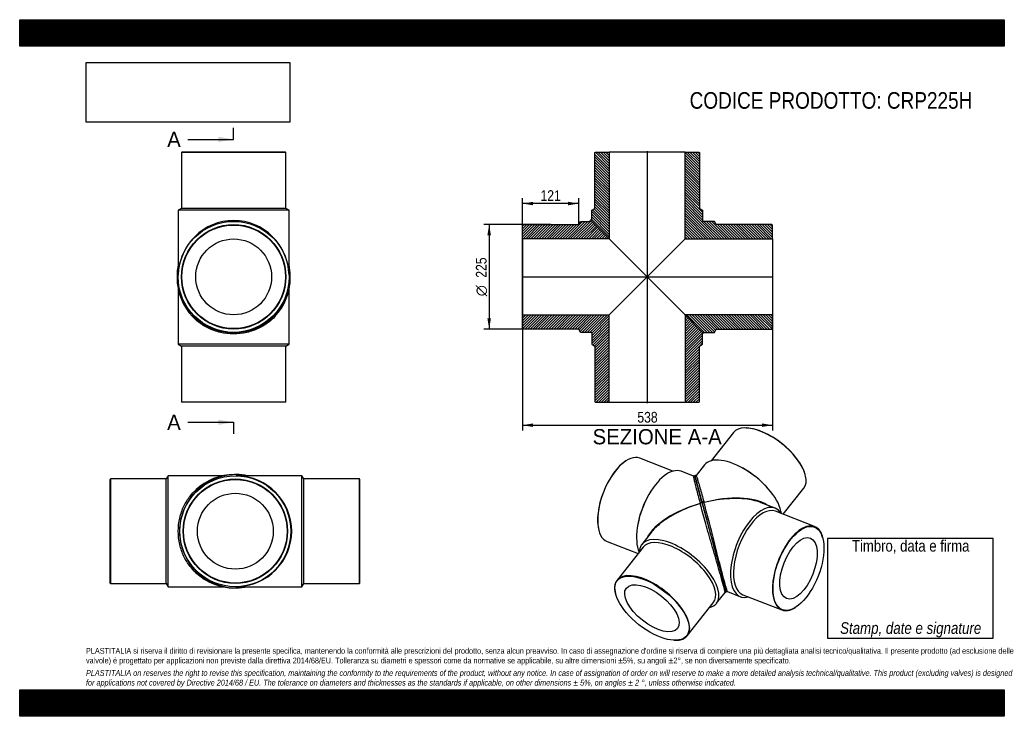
# Model space of a CAD drawing. Header units: millimetres. Extents: x 0 to 2121, y 0 to 1500.
import ezdxf
from ezdxf.enums import TextEntityAlignment as Align
from ezdxf.lldxf.tags import DXFTag

# ---------------------------------------------------------------- set-up
doc = ezdxf.new("R2010")
doc.units = ezdxf.units.MM
doc.header["$LTSCALE"] = 7.142857
for name, color, linetype in [('CRP225H', 7, 'Continuous'), ('CRP225H_MIR', 7, 'Continuous'), ('Default', 7, 'Continuous'), ('DV4_Default', 7, 'Continuous')]:
    doc.layers.add(name, color=color, linetype=linetype)
doc.styles.add('SEACAD_Arial_Narrow', font='ARIALN.TTF')
doc.styles.add('SEACAD_Solid_Edge_ANSI', font='seans.ttf')
doc.styles.add('SEACAD_Solid_Edge_ANSI1_Symbols', font='semeca1.ttf')
tags = doc.linetypes.add('CENTER2', pattern=[28.575, 19.05, -3.175, 3.175, -3.175]).pattern_tags.tags
tags[10:11] = [DXFTag(74, 4), DXFTag(75, 0), DXFTag(340, '0'), DXFTag(46, 0.0), DXFTag(50, 0.0), DXFTag(44, 0.0), DXFTag(45, 0.0)]
tags[8:9] = [DXFTag(74, 4), DXFTag(75, 0), DXFTag(340, '0'), DXFTag(46, 0.0), DXFTag(50, 0.0), DXFTag(44, 0.0), DXFTag(45, 0.0)]
tags[6:7] = [DXFTag(74, 4), DXFTag(75, 0), DXFTag(340, '0'), DXFTag(46, 0.0), DXFTag(50, 0.0), DXFTag(44, 0.0), DXFTag(45, 0.0)]
tags[4:5] = [DXFTag(74, 4), DXFTag(75, 0), DXFTag(340, '0'), DXFTag(46, 0.0), DXFTag(50, 0.0), DXFTag(44, 0.0), DXFTag(45, 0.0)]
doc.dimstyles.new('Plastitalia', dxfattribs={"dimtxt": 22.857143, "dimasz": 22.857143, "dimexe": 11.428571, "dimexo": 0, "dimgap": 5.714286, "dimtad": 1, "dimdec": 0, "dimtxsty": 'SEACAD_Arial_Narrow', "dimblk1": '_SE_FILLED', "dimblk2": '_SE_FILLED', "dimsah": 1, "dimcen": 11.428571, "dimadec": 0, "dimazin": 0, "dimtfac": 0.7, "dimtdec": 1, "dimtmove": 0, "dimatfit": 3, "dimfxl": 1, "dimtolj": 1, "dimarcsym": 0})
picture_1 = doc.add_image_def('image1.jpg', size_in_pixel=(4302, 1260))

# ---------------------------------------------------------------- blocks, each defined once
blk = doc.blocks.new('SE')
at = {"layer": 'CRP225H', "color": 7, "linetype": 'Continuous'}
for p, q in [((341.5, 920), (341.5, 801.3)), ((580.5, 801.3), (580.5, 920)), ((580.5, 801.3), (341.5, 801.3)), ((341.5, 801.3), (348.5, 797.3)), ((573.5, 797.3), (348.5, 797.3)), ((348.5, 797.3), (348.5, 677.3)), ((573.5, 797.3), (580.5, 801.3)), ((573.5, 677.3), (573.5, 797.3)), ((348.5, 677.3), (573.5, 677.3)), ((348.5, 677.3), (349.5, 676.3)), ((572.5, 676.3), (349.5, 676.3)), ((572.5, 676.3), (573.5, 677.3))]:
    blk.add_line(p, q, dxfattribs=at)
for centre, start, end in [((461, 945.2), 178.1819, 180.3002), ((461, 944.6), 180.0011, 223.2719), ((461, 944.6), 316.6309, 359.9945), ((461, 945.2), 359.6998, 1.9273)]:
    blk.add_arc(centre, 122, start, end, dxfattribs=at)
for centre, major_axis, start_param, end_param in [((341.5, 944.6), (2.5, 0), 2.997259, 3.142519), ((580.5, 944.6), (-2.5, 0), 3.140666, 3.309211)]:
    blk.add_ellipse(centre, major_axis=major_axis, ratio=0.707107, start_param=start_param, end_param=end_param, dxfattribs=at)
blk.add_open_spline([(549.6, 860.7), (545.7, 856.5), (541.3, 852.5), (530.1, 843.8), (522.9, 839.3), (511.1, 833.6), (507, 831.9), (498.4, 828.9), (493.9, 827.6), (480.2, 824.4), (470.6, 823.3), (451.3, 823.3), (441.6, 824.4), (427.9, 827.6), (423.5, 828.9), (414.9, 831.9), (410.8, 833.7), (398.9, 839.4), (391.8, 843.9), (380.6, 852.6), (376.2, 856.6), (372.2, 860.9)], degree=3, knots=[0.2656958, 0.2656958, 0.2656958, 0.2656958, 0.3125, 0.3125, 0.375, 0.375, 0.40625, 0.40625, 0.4375, 0.4375, 0.5, 0.5, 0.5625, 0.5625, 0.59375, 0.59375, 0.625, 0.625, 0.6875, 0.6875, 0.7346152, 0.7346152, 0.7346152, 0.7346152], dxfattribs=at)
at = {"layer": 'CRP225H_MIR', "color": 7, "linetype": 'Continuous'}
for p, q in [((349.5, 1214.8), (348.5, 1213.8)), ((573.5, 1213.8), (348.5, 1213.8)), ((348.5, 1213.8), (348.5, 1093.8)), ((572.5, 1214.8), (349.5, 1214.8)), ((573.5, 1213.8), (572.5, 1214.8)), ((573.5, 1093.8), (573.5, 1213.8)), ((348.5, 1093.8), (341.5, 1089.8)), ((580.5, 1089.8), (341.5, 1089.8)), ((341.5, 1089.8), (341.5, 953.4)), ((573.5, 1093.8), (348.5, 1093.8)), ((580.5, 1089.8), (573.5, 1093.8)), ((580.5, 953.4), (580.5, 1089.8)), ((341.5, 949.8), (341.5, 949.9)), ((341.5, 949.9), (341.5, 949.9)), ((580.4, 949.9), (580.4, 949.8)), ((580.4, 949.9), (580.4, 949.9))]:
    blk.add_line(p, q, dxfattribs=at)
for radius in [119.5, 112.5, 111.5, 81.7]:
    blk.add_circle((461, 946.3), radius, dxfattribs=at)
for centre, radius, start, end in [((461.8, 948.1), 122.8, 168.458, 180.013), ((460.2, 948.1), 122.8, 359.9899, 11.5691), ((461, 948.1), 122, 179.9997, 0.0003)]:
    blk.add_arc(centre, radius, start, end, dxfattribs=at)
for centre, major_axis, ratio, start_param, end_param in [((461, 946.3), (0, -121.5), 0.983539, 1.600138, 4.683047), ((341.5, 948.1), (2.5, 0), 0.707107, 1.550048, 3.140668), ((580.5, 948.1), (-2.5, 0), 0.707107, 3.142517, 4.733137)]:
    blk.add_ellipse(centre, major_axis=major_axis, ratio=ratio, start_param=start_param, end_param=end_param, dxfattribs=at)
for points in [[(341.5, 953.4), (341.5, 952.2), (341.5, 951.1), (341.5, 949.9)], [(580.4, 949.9), (580.5, 951.1), (580.5, 952.2), (580.5, 953.4)]]:
    blk.add_open_spline(points, degree=3, dxfattribs=at)
blk = doc.blocks.new('SE1')
at = {"layer": 'CRP225H', "color": 7, "linetype": 'Continuous'}
for p, q in [((195.6, 511), (194.6, 510)), ((194.6, 287), (194.6, 510)), ((195.6, 511), (195.6, 286)), ((315.6, 511), (195.6, 511)), ((319.6, 518), (315.6, 511)), ((315.6, 286), (315.6, 511)), ((319.6, 279), (319.6, 518)), ((438.3, 518), (319.6, 518)), ((194.6, 287), (195.6, 286)), ((195.6, 286), (315.6, 286)), ((315.6, 286), (319.6, 279)), ((319.6, 279), (438.3, 279))]:
    blk.add_line(p, q, dxfattribs=at)
for centre, start, end in [((462.9, 398.5), 90.0011, 133.2719), ((463.5, 398.5), 88.1819, 90.3002), ((462.9, 398.4), 226.6309, 269.9945), ((463.5, 398.5), 269.6998, 271.9273)]:
    blk.add_arc(centre, 122, start, end, dxfattribs=at)
for centre, major_axis, start_param, end_param in [((462.9, 518), (0, -2.5), 2.997259, 3.142519), ((462.9, 279), (0, 2.5), 3.140666, 3.309211)]:
    blk.add_ellipse(centre, major_axis=major_axis, ratio=0.707107, start_param=start_param, end_param=end_param, dxfattribs=at)
blk.add_open_spline([(379, 309.8), (374.8, 313.8), (370.8, 318.1), (362.1, 329.3), (357.6, 336.5), (351.9, 348.4), (350.2, 352.5), (347.2, 361.1), (345.9, 365.5), (342.7, 379.2), (341.6, 388.9), (341.6, 408.2), (342.7, 417.8), (345.9, 431.5), (347.2, 436), (350.2, 444.5), (351.9, 448.7), (357.7, 460.5), (362.2, 467.7), (370.9, 478.9), (374.9, 483.3), (379.2, 487.2)], degree=3, knots=[0.2656958, 0.2656958, 0.2656958, 0.2656958, 0.3125, 0.3125, 0.375, 0.375, 0.40625, 0.40625, 0.4375, 0.4375, 0.5, 0.5, 0.5625, 0.5625, 0.59375, 0.59375, 0.625, 0.625, 0.6875, 0.6875, 0.7346152, 0.7346152, 0.7346152, 0.7346152], dxfattribs=at)
at = {"layer": 'CRP225H_MIR', "color": 7, "linetype": 'Continuous'}
for p, q in [((468.1, 517.9), (468.2, 517.9)), ((468.2, 517.9), (468.2, 517.9)), ((608.1, 518), (471.7, 518)), ((608.1, 279), (608.1, 518)), ((612.1, 511), (608.1, 518)), ((612.1, 286), (612.1, 511)), ((732.1, 511), (612.1, 511)), ((732.1, 286), (732.1, 511)), ((733.1, 510), (732.1, 511)), ((733.1, 287), (733.1, 510)), ((468.2, 279), (468.1, 279)), ((468.2, 279), (468.2, 279)), ((471.7, 279), (608.1, 279)), ((608.1, 279), (612.1, 286)), ((612.1, 286), (732.1, 286)), ((732.1, 286), (733.1, 287))]:
    blk.add_line(p, q, dxfattribs=at)
for radius in [119.5, 112.5, 111.5, 81.7]:
    blk.add_circle((464.6, 398.5), radius, dxfattribs=at)
for centre, radius, start, end in [((466.4, 398.5), 122, 89.9997, 270.0003), ((466.4, 397.7), 122.8, 78.458, 90.013), ((466.4, 399.2), 122.8, 269.9899, 281.5691)]:
    blk.add_arc(centre, radius, start, end, dxfattribs=at)
for centre, major_axis, ratio, start_param, end_param in [((466.4, 518), (0, -2.5), 0.707107, 1.550048, 3.140668), ((464.6, 398.5), (-121.5, 0), 0.983539, 1.600138, 4.683047), ((466.4, 279), (0, 2.5), 0.707107, 3.142517, 4.733137)]:
    blk.add_ellipse(centre, major_axis=major_axis, ratio=ratio, start_param=start_param, end_param=end_param, dxfattribs=at)
for points in [[(471.7, 518), (470.5, 518), (469.4, 518), (468.2, 517.9)], [(468.2, 279), (469.4, 279), (470.5, 279), (471.7, 279)]]:
    blk.add_open_spline(points, degree=3, dxfattribs=at)
blk = doc.blocks.new('SE2')
at = {"layer": 'CRP225H', "color": 7, "linetype": 'Continuous'}
for p, q in [((1407.6, 527.9), (1335.9, 555.9)), ((1307.1, 550.7), (1306.4, 550.2)), ((1451.6, 517.1), (1425.1, 527.5)), ((1356.7, 479.5), (1355.7, 477.8)), ((1465.3, 461.6), (1466.2, 458.2)), ((1466.2, 457.8), (1466.2, 457.8)), ((1333.2, 420.3), (1332.8, 418.4)), ((1247.8, 400.6), (1248, 399.7)), ((1360.3, 395.6), (1340.3, 370.2)), ((1265.6, 376.3), (1332.2, 350.3)), ((1343.1, 364.1), (1287, 293)), ((1283.6, 264.4), (1283.9, 263.5)), ((1501.1, 243.3), (1519.7, 266.9)), ((1438.3, 173.5), (1494.5, 244.6)), ((1410.3, 163.7), (1411.2, 163.6))]:
    blk.add_line(p, q, dxfattribs=at)
for centre, radius, start, end in [((1453, 515.6), 2.08, 41.3228, 136.6019), ((2483.6, 783.6), 1062.9, 194.5747, 195.0832), ((1460.6, 515.1), 5.56, 172.7447, 181.3358), ((4279.7, 1259.7), 2921, 194.9327, 195.0378), ((26622.8, 7255.2), 26054.5, 195.02259, 195.11946), ((74341.3, 20140), 75481.9, 195.113579, 195.220637), ((68915.4, 18666.5), 69859.5, 195.163032, 195.222503), ((23065.2, 6186.2), 22341.1, 195.21321, 195.32313), ((22667.6, 6077.5), 21928.9, 195.21308, 195.32443), ((3663.1, 868.9), 2223.5, 195.2957, 195.3051), ((1948.4, 396.5), 445, 194.9842, 196.356)]:
    blk.add_arc(centre, radius, start, end, dxfattribs=at)
for centre, major_axis, ratio, start_param, end_param in [((1300.7, 466.1), (-35.1, -89.8), 0.47604, 3.141593, 6.283185), ((1300, 466.4), (34.8, 89), 0.47604, 0.571993, 2.569599), ((1387.8, 432.1), (-37.3, -95.4), 0.47604, 3.141593, 5.84225), ((1385, 433.2), (-35.1, -89.8), 0.47604, 4.386264, 5.038514), ((1488.5, 392.7), (22.8, -84.1), 0.001558, 2.445074, 4.142502), ((1488.5, 392.7), (141.3, 37.1), 0.470867, 1.604998, 2.736289), ((1488.5, 392.7), (140.7, 39.3), 0.470875, 1.597557, 2.324432), ((1468.3, 458.4), (2.07, 0.56), 0.671516, 0.002303, 3.164644), ((1488.5, 392.7), (140.7, 39.3), 0.470875, -3.958753, -3.715215), ((1420.7, 306.7), (80.4, -63.5), 0.473626, 0, 3.485565), ((1418.8, 304.4), (75.7, -59.8), 0.473626, 0, 3.141593), ((1362.7, 233.3), (-75.7, 59.8), 0.473626, 2.573805, 6.283185), ((1362.7, 233.3), (-75.7, 59.8), 0.473626, 0, 0.567788), ((1420.7, 306.7), (80.4, -63.5), 0.473626, 5.939213, 6.283185)]:
    blk.add_ellipse(centre, major_axis=major_axis, ratio=ratio, start_param=start_param, end_param=end_param, dxfattribs=at)
for major_axis in [(75, -59.2), (55, -43.4)]:
    blk.add_ellipse((1362.2, 232.7), major_axis=major_axis, ratio=0.473626, dxfattribs=at)
for points, degree, knots in [([(1451.5, 517.1), (1451.5, 516.9), (1451.5, 516.7), (1451.7, 515.4), (1452.1, 513.7), (1453.1, 508.9), (1453.9, 505.8), (1455.6, 498.6), (1456.6, 494.4), (1459, 485.3), (1460.2, 480.3), (1462.8, 470.7), (1464, 466.1), (1465.3, 461.3)], 3, [0.6642899, 0.6642899, 0.6642899, 0.6642899, 0.6875, 0.6875, 0.75, 0.75, 0.8125, 0.8125, 0.875, 0.875, 0.9375, 0.9375, 0.9878776, 0.9878776, 0.9878776, 0.9878776]), ([(1455.1, 515.2), (1455, 515.4), (1454.8, 516.1), (1454.5, 516.9), (1454.4, 517.2), (1454.3, 517.2), (1454.3, 517.2)], 3, [0.89003778, 0.89003778, 0.89003778, 0.89003778, 0.89864785, 0.93061016, 0.96438691, 0.96985636, 0.96985636, 0.96985636, 0.96985636]), ([(1470.4, 459), (1469.5, 462.2), (1468.7, 465.2), (1467.5, 469.6), (1467.1, 471), (1466.3, 473.8), (1466, 475.2), (1464.9, 479.2), (1464.2, 481.8), (1462.9, 486.7), (1462.2, 489.1), (1461.1, 493.5), (1460.5, 495.6), (1459.7, 498.5), (1459.5, 499.5), (1459, 501.3), (1458.7, 502.1), (1457.6, 506.3), (1456.9, 509.2), (1456.1, 512), (1456, 512.6), (1455.7, 513.7), (1455.5, 514.1), (1455.2, 515.3), (1455.1, 515.8), (1455, 516.1), (1455, 516.1), (1455.1, 516.1), (1455.1, 516), (1455.2, 515.7), (1455.2, 515.5), (1455.4, 515), (1455.5, 514.6), (1455.7, 513.9), (1455.8, 513.4), (1456.1, 512.4), (1456.3, 511.8), (1456.6, 510.6), (1456.8, 509.9), (1457.1, 508.7), (1457.2, 508.3), (1457.5, 507.5), (1457.6, 507), (1457.9, 505.8), (1458.2, 505), (1458.6, 503.2), (1458.9, 502.2), (1459.4, 500.3), (1459.7, 499.3), (1460.1, 497.7), (1460.3, 497.2), (1460.4, 496.8)], 3, [0, 0, 0, 0, 0.03125, 0.03125, 0.046875, 0.046875, 0.0625, 0.0625, 0.09375, 0.09375, 0.125, 0.125, 0.15625, 0.15625, 0.171875, 0.171875, 0.1875, 0.1875, 0.25, 0.25, 0.2695313, 0.2695313, 0.2890625, 0.2890625, 0.328125, 0.328125, 0.34375, 0.34375, 0.359375, 0.359375, 0.375, 0.375, 0.390625, 0.390625, 0.40625, 0.40625, 0.421875, 0.421875, 0.4375, 0.4375, 0.4453125, 0.4453125, 0.453125, 0.453125, 0.4667969, 0.4667969, 0.4804687, 0.4804687, 0.4941406, 0.4941406, 0.50002, 0.50002, 0.50002, 0.50002]), ([(1519.7, 266.9), (1519.8, 267), (1519.8, 267.2), (1519.6, 268.2), (1519.4, 269), (1519, 271.1), (1518.7, 272.4), (1517.4, 277.2), (1516.3, 281.6), (1513.4, 292.3), (1511.6, 298.7), (1508.6, 309.1), (1507.6, 312.7), (1505.5, 320.1), (1504.4, 324), (1501, 335.6), (1498.7, 343.5), (1494.1, 359.4), (1491.8, 367.3), (1485, 390.6), (1480.7, 405.6), (1474.9, 426.4), (1473, 433.1), (1469.5, 445.9), (1467.8, 452), (1466.2, 457.8)], 3, [0.3459714, 0.3459714, 0.3459714, 0.3459714, 0.375, 0.375, 0.40625, 0.40625, 0.4375, 0.4375, 0.5, 0.5, 0.5625, 0.5625, 0.59375, 0.59375, 0.625, 0.625, 0.6875, 0.6875, 0.75, 0.75, 0.875, 0.875, 0.9375, 0.9375, 1, 1, 1, 1]), ([(1470.4, 459), (1471.3, 455.5), (1472.3, 451.8), (1473.3, 448.1), (1474.3, 444.3), (1476.4, 436.5), (1478.7, 428.3), (1480.9, 419.9), (1483.3, 411.3), (1484.4, 406.9), (1485.6, 402.5), (1486.8, 398.1), (1488, 393.6)], 2, [0, 0, 0, 0.125, 0.125, 0.25, 0.25, 0.5, 0.5, 0.75, 0.75, 0.875, 0.875, 1, 1, 1]), ([(1519.7, 266.9), (1519.7, 266.9), (1519.9, 266.9), (1520.1, 266.9), (1520.4, 267), (1520.6, 267.1), (1520.8, 267.2), (1521.2, 267.4), (1521.6, 267.9), (1521.8, 268.4), (1521.8, 269.5), (1521.6, 270.3), (1521.5, 270.9), (1521.5, 271)], 3, [0, 0, 0, 0, 0.0007786, 0.0038979, 0.0055548, 0.0069036, 0.0083779, 0.0119043, 0.0221527, 0.0571358, 0.0931762, 0.1520587, 0.1636834, 0.1636834, 0.1636834, 0.1636834])]:
    blk.add_open_spline(points, degree=degree, knots=knots, dxfattribs=at)
for points in [[(1466.2, 458.2), (1467.6, 452.8), (1468.4, 450.1), (1468.4, 450)], [(1470.6, 459.5), (1470.7, 459), (1470.8, 458.5), (1471, 458)]]:
    blk.add_open_spline(points, degree=3, dxfattribs=at)
at = {"layer": 'CRP225H_MIR', "color": 7, "linetype": 'Continuous'}
for p, q in [((1566, 620.8), (1565.1, 620.8)), ((1538, 610.9), (1490.1, 550.3)), ((1475.3, 541.2), (1457.5, 518.7)), ((1558.6, 534), (1556.8, 535)), ((1692.7, 520), (1692.4, 520.9)), ((1611.1, 492), (1609.7, 493.6)), ((1644.8, 435), (1689.3, 491.4)), ((1474.3, 460.4), (1473.7, 463)), ((1475.9, 454.7), (1474.3, 460.4)), ((1627.6, 448.2), (1597.7, 459.9)), ((1712.5, 408.6), (1628.2, 441.5)), ((1488, 394), (1488.2, 393.4)), ((1730.3, 384.3), (1730, 385.2)), ((1507.1, 323.7), (1507.2, 323.5)), ((1525, 268.4), (1553, 257.4)), ((1558, 261.9), (1642.2, 229)), ((1670.9, 234.2), (1671.7, 234.7))]:
    blk.add_line(p, q, dxfattribs=at)
for centre, radius, start, end in [((68001.5, 18418.3), 68912.5, 195.162623, 195.222912), ((27226.5, 7333.2), 26657.5, 195.24514, 195.33727), ((3722.5, 885.3), 2285.2, 195.2996, 195.5871), ((-2787.1, -854.8), 4453.2, 14.6287, 14.6469), ((-6214, -1774.8), 8001.6, 14.80041, 14.8038), ((1523.9, 270.2), 2.13, 222.2801, 303.3975)]:
    blk.add_arc(centre, radius, start, end, dxfattribs=at)
for centre, major_axis, ratio, start_param, end_param in [((1613.7, 551.1), (75.7, -59.8), 0.473626, 0, 3.141593), ((1614.1, 551.7), (-75, 59.2), 0.473626, 3.70938, 5.715398), ((1555.6, 477.7), (80.4, -63.5), 0.473626, 0.439979, 3.141593), ((1557.5, 480), (75.7, -59.8), 0.473626, 1.225852, 1.915741), ((1488.5, 392.7), (-140.7, -39.3), 0.470875, 3.546658, 4.680466), ((1488.5, 392.7), (-141.3, -37.1), 0.470867, 3.897267, 4.687907), ((1472.4, 459.6), (2.07, 0.56), 0.671516, -0.018445, 3.143897), ((1590.3, 352.8), (37.3, 95.4), 0.47604, 0, 3.485565), ((1593.1, 351.7), (35.1, 89.8), 0.47604, 0, 3.141593), ((1488.5, 392.7), (-141.3, -37.1), 0.470867, 3.715185, 3.897267), ((1590.3, 352.8), (37.3, 95.4), 0.47604, 5.939213, 6.283185), ((1677.3, 318.8), (-35.1, -89.8), 0.47604, 2.569599, 6.283185), ((1677.3, 318.8), (-35.1, -89.8), 0.47604, 0, 0.571993)]:
    blk.add_ellipse(centre, major_axis=major_axis, ratio=ratio, start_param=start_param, end_param=end_param, dxfattribs=at)
for major_axis in [(34.8, 89), (25.5, 65.2)]:
    blk.add_ellipse((1678, 318.5), major_axis=major_axis, ratio=0.47604, dxfattribs=at)
for points, knots in [([(1457.6, 518.7), (1457.5, 518.8), (1457.3, 518.8), (1456.9, 518.8), (1456.7, 518.8), (1456.6, 518.7), (1456.4, 518.7), (1456.2, 518.6), (1455.9, 518.4), (1455.6, 518.2), (1455.5, 517.9), (1455.3, 517.4), (1455.3, 516.2), (1455.6, 514.4), (1456.1, 512.2), (1456.7, 509.9), (1457.5, 507.1), (1458.3, 503.8), (1459.3, 500.1), (1460.6, 495.6), (1462, 490.3), (1463.6, 484.1), (1465.6, 476.9), (1467.8, 468.5), (1469.4, 462.9), (1470.3, 459.3)], [0, 0, 0, 0, 0.002535, 0.005856, 0.007621, 0.008051, 0.009138, 0.010849, 0.015735, 0.026581, 0.042456, 0.07053, 0.131221, 0.191197, 0.250572, 0.309631, 0.373601, 0.432522, 0.496647, 0.566157, 0.641152, 0.721875, 0.808338, 0.900954, 1, 1, 1, 1]), ([(1457.6, 518.8), (1457.6, 518.7), (1457.7, 518.5), (1458.2, 517.2), (1458.8, 515.5), (1460.2, 510.8), (1461.1, 507.7), (1463.2, 500.6), (1464.4, 496.6), (1467, 487.5), (1468.4, 482.5), (1471.3, 471.9), (1472.9, 466.2), (1474.5, 460.1)], [0.6593693, 0.6593693, 0.6593693, 0.6593693, 0.6875, 0.6875, 0.75, 0.75, 0.8125, 0.8125, 0.875, 0.875, 0.9375, 0.9375, 1, 1, 1, 1]), ([(1470.3, 459.3), (1471.1, 456.4), (1472.4, 451.7), (1474.5, 444), (1476.3, 437.1), (1478, 430.9), (1479.5, 425.5), (1481.3, 418.8), (1483.6, 410.3), (1486.1, 401.1), (1487.5, 395.9), (1488, 394)], [0, 0, 0, 0, 0.139047, 0.264418, 0.375475, 0.471827, 0.553264, 0.620296, 0.771734, 0.927391, 1, 1, 1, 1]), ([(1470.4, 459), (1470.4, 458.7), (1470.6, 458.1), (1470.8, 457.2), (1471.1, 456.3), (1471.3, 455.4), (1471.6, 454.5), (1471.8, 453.6), (1472.1, 452.7), (1472.5, 451.1), (1473.2, 448.3), (1474.6, 443.3), (1476.4, 436.4), (1478.1, 430.3), (1479.7, 424.4), (1480.9, 420.1), (1482.4, 414.4), (1483.5, 410.5), (1484.4, 407), (1484.9, 405.1), (1485.4, 403.2), (1486, 401.3), (1486.5, 399.4), (1487, 397.5), (1487.5, 395.6), (1487.9, 394.3), (1488, 393.6)], [0, 0, 0, 0, 0.015563, 0.031148, 0.046752, 0.062375, 0.078017, 0.093677, 0.109353, 0.125046, 0.173388, 0.250031, 0.374908, 0.500031, 0.53737, 0.642859, 0.69251, 0.785729, 0.812709, 0.83964, 0.866519, 0.893341, 0.920103, 0.946803, 0.973436, 1, 1, 1, 1]), ([(1525, 268.4), (1525, 268.4), (1524.8, 268.6), (1524.4, 269.5), (1524.2, 270.3), (1523.5, 272.3), (1523.1, 273.6), (1521.7, 278.4), (1520.4, 282.7), (1517.5, 293.4), (1515.8, 299.8), (1513.1, 310.3), (1512.1, 313.9), (1510.2, 321.4), (1509.2, 325.3), (1506.2, 337), (1504.2, 345), (1500.1, 361), (1498.1, 369), (1492.1, 392.6), (1488.3, 407.6), (1482.9, 428.6), (1481.1, 435.3), (1478.2, 446.2), (1477.1, 450.4), (1476, 454.6)], [0.346636, 0.346636, 0.346636, 0.346636, 0.375, 0.375, 0.40625, 0.40625, 0.4375, 0.4375, 0.5, 0.5, 0.5625, 0.5625, 0.59375, 0.59375, 0.625, 0.625, 0.6875, 0.6875, 0.75, 0.75, 0.875, 0.875, 0.9375, 0.9375, 0.9805216, 0.9805216, 0.9805216, 0.9805216]), ([(1491.5, 381.2), (1492.3, 378.2), (1493.7, 372.8), (1496.2, 363.8), (1498.6, 354.7), (1501.1, 345.6), (1503.6, 336.7), (1505.6, 329.1), (1506.7, 325.1), (1507.1, 323.7)], [0, 0, 0, 0, 0.147598, 0.30405, 0.46032, 0.616161, 0.771766, 0.92702, 1, 1, 1, 1]), ([(1513.6, 299.7), (1514, 298.2), (1514.8, 295.3), (1516.1, 290.8), (1517.2, 286.5), (1518.2, 282.8), (1519, 280.1), (1519.6, 277.9), (1520.1, 276.1), (1520.7, 274.2), (1521.2, 272.3), (1521.7, 270.7), (1522.2, 269.4), (1522.5, 268.6), (1522.6, 268.5), (1522.6, 268.5)], [0, 0, 0, 0, 0.0622169, 0.1476257, 0.229334, 0.3062114, 0.3800539, 0.4247752, 0.4780798, 0.5402387, 0.6116166, 0.6926791, 0.7839927, 0.8862023, 0.98411, 0.98411, 0.98411, 0.98411])]:
    blk.add_open_spline(points, degree=3, knots=knots, dxfattribs=at)
for points in [[(1488.2, 393.4), (1489.4, 388.6), (1490.5, 384.6), (1491.5, 381.2)], [(1507.2, 323.5), (1508, 320.5), (1508.7, 317.7), (1509.4, 315)], [(1509.4, 315), (1510.2, 312.1), (1511, 309.5), (1511.6, 307.1)], [(1511.6, 307.1), (1512.4, 304.2), (1513.1, 301.8), (1513.6, 299.7)]]:
    blk.add_open_spline(points, degree=3, dxfattribs=at)
blk = doc.blocks.new('SE4')
at = {"color": 7, "linetype": 'Continuous', "style": 'SEACAD_Solid_Edge_ANSI'}
blk.add_text('A', height=32.9, dxfattribs=at).set_placement((317.7, 1258.7), align=Align.TOP_LEFT)
blk = doc.blocks.new('SE5')
at = {"color": 7, "linetype": 'Continuous', "style": 'SEACAD_Solid_Edge_ANSI'}
blk.add_text('A', height=32.9, dxfattribs=at).set_placement((317.7, 649.5), align=Align.TOP_LEFT)
blk = doc.blocks.new('SEANNOT_GROUP')
at = {"linetype": 'Continuous'}
blk.add_hatch(color=7, dxfattribs=at).paths.add_polyline_path([(428.1, 1236.8), (461, 1242.3), (428.1, 1247.8)])
at = {"color": 7, "linetype": 'Continuous'}
blk.add_lwpolyline([(362.4, 1242.3), (461, 1242.3)], dxfattribs=at)
blk = doc.blocks.new('SEANNOT_GROUP1')
at = {"linetype": 'Continuous'}
blk.add_hatch(color=7, dxfattribs=at).paths.add_polyline_path([(428.1, 627.6), (461, 633.1), (428.1, 638.6)])
at = {"color": 7, "linetype": 'Continuous'}
blk.add_lwpolyline([(362.4, 633.1), (461, 633.1)], dxfattribs=at)
blk = doc.blocks.new('SE3')
at = {"layer": 'Default', "color": 7, "linetype": 'CENTER2'}
for p, q in [((461, 1242.3), (461, 1266.9)), ((461, 633.1), (461, 608.5))]:
    blk.add_line(p, q, dxfattribs=at)
at = {"layer": 'Default', "color": 7, "linetype": 'CENTER2', "const_width": 0.0001}
blk.add_lwpolyline([(461, 1242.3), (461, 633.1)], dxfattribs=at)
at = {"layer": 'Default'}
for name in ['SE4', 'SEANNOT_GROUP', 'SE5', 'SEANNOT_GROUP1']:
    blk.add_blockref(name, (0, 0), dxfattribs=at)
blk = doc.blocks.new('SE6')
at = {"layer": 'CRP225H', "linetype": 'Continuous'}
h = blk.add_hatch(dxfattribs=at)
h.set_pattern_fill('LINE', scale=1.25984, angle=45, style=0)
edge = h.paths.add_edge_path()
edge.add_line((1083.4, 1057.8), (1083.4, 1028))
edge.add_line((1083.4, 1028), (1270.2, 1028))
edge.add_line((1270.2, 1028), (1231.8, 1066.4))
edge.add_spline(control_points=[(1231.8, 1066.4), (1230.6, 1067.6), (1229.1, 1067.3), (1228.2, 1066.4), (1228.1, 1066.3), (1227.9, 1066.1), (1227.8, 1065.8)], knot_values=[0.75, 0.75, 0.75, 0.75, 1, 1, 1, 1.064277, 1.064277, 1.064277, 1.064277], weights=[0.5, 0.5, 0.666667, 1, 0.914297, 0.839612, 0.775944], degree=3, periodic=0)
edge.add_line((1227.8, 1065.8), (1208.4, 1065.8))
edge.add_line((1208.4, 1065.8), (1204.4, 1058.8))
edge.add_line((1204.4, 1058.8), (1084.4, 1058.8))
edge.add_line((1084.4, 1058.8), (1083.4, 1057.8))
h = blk.add_hatch(dxfattribs=at)
h.set_pattern_fill('LINE', scale=1.25984, angle=45, style=0)
edge = h.paths.add_edge_path()
edge.add_line((1204.4, 833.8), (1208.4, 826.8))
edge.add_line((1208.4, 826.8), (1230.4, 826.8))
edge.add_arc((1230.4, 824.8), 2, 0, 90, ccw=False)
edge.add_line((1232.4, 824.8), (1232.4, 801.3))
edge.add_line((1232.4, 801.3), (1239.4, 797.3))
edge.add_line((1239.4, 797.3), (1239.4, 677.3))
edge.add_line((1239.4, 677.3), (1240.4, 676.3))
edge.add_line((1240.4, 676.3), (1270.2, 676.3))
edge.add_line((1270.2, 676.3), (1270.2, 864.6))
edge.add_line((1270.2, 864.6), (1083.4, 864.6))
edge.add_line((1083.4, 864.6), (1083.4, 834.8))
edge.add_line((1083.4, 834.8), (1084.4, 833.8))
edge.add_line((1084.4, 833.8), (1204.4, 833.8))
h = blk.add_hatch(dxfattribs=at)
h.set_pattern_fill('LINE', scale=1.25984, angle=45, style=0)
edge = h.paths.add_edge_path()
edge.add_line((1464.4, 677.3), (1464.4, 797.3))
edge.add_line((1464.4, 797.3), (1471.4, 801.3))
edge.add_line((1471.4, 801.3), (1471.4, 823.3))
edge.add_spline(control_points=[(1471.4, 823.3), (1472.3, 824.2), (1472.5, 825.7), (1471.4, 826.8)], knot_values=[0.75, 0.75, 0.75, 0.75, 1, 1, 1, 1], weights=[1, 0.666667, 0.5, 0.5], degree=3, periodic=0)
edge.add_line((1471.4, 826.8), (1433.6, 864.6))
edge.add_line((1433.6, 864.6), (1433.6, 676.3))
edge.add_line((1433.6, 676.3), (1463.4, 676.3))
edge.add_line((1463.4, 676.3), (1464.4, 677.3))
at = {"layer": 'CRP225H_MIR', "linetype": 'Continuous'}
h = blk.add_hatch(dxfattribs=at)
h.set_pattern_fill('LINE', scale=1.25984, angle=135, style=0)
edge = h.paths.add_edge_path()
edge.add_line((1239.4, 1213.8), (1239.4, 1093.8))
edge.add_line((1239.4, 1093.8), (1232.4, 1089.8))
edge.add_line((1232.4, 1089.8), (1232.4, 1070.4))
edge.add_spline(control_points=[(1232.4, 1070.4), (1232.1, 1070.3), (1231.9, 1070.1), (1231.8, 1070), (1230.9, 1069.1), (1230.6, 1067.6), (1231.8, 1066.4)], knot_values=[0.75, 0.75, 0.75, 0.75, 0.814277, 0.814277, 0.814277, 1.064277, 1.064277, 1.064277, 1.064277], weights=[0.775944, 0.839612, 0.914297, 1, 0.666667, 0.5, 0.5], degree=3, periodic=0)
edge.add_line((1231.8, 1066.4), (1270.2, 1028))
edge.add_line((1270.2, 1028), (1270.2, 1214.8))
edge.add_line((1270.2, 1214.8), (1240.4, 1214.8))
edge.add_line((1240.4, 1214.8), (1239.4, 1213.8))
h = blk.add_hatch(dxfattribs=at)
h.set_pattern_fill('LINE', scale=1.259843, angle=135, style=0)
edge = h.paths.add_edge_path()
edge.add_line((1464.4, 1213.8), (1463.4, 1214.8))
edge.add_line((1463.4, 1214.8), (1433.6, 1214.8))
edge.add_line((1433.6, 1214.8), (1433.6, 1028))
edge.add_line((1433.6, 1028), (1621.9, 1028))
edge.add_line((1621.9, 1028), (1621.9, 1057.8))
edge.add_line((1621.9, 1057.8), (1620.9, 1058.8))
edge.add_line((1620.9, 1058.8), (1500.9, 1058.8))
edge.add_line((1500.9, 1058.8), (1496.9, 1065.8))
edge.add_line((1496.9, 1065.8), (1473.4, 1065.8))
edge.add_arc((1473.4, 1067.8), 2, 180, 270, ccw=False)
edge.add_line((1471.4, 1067.8), (1471.4, 1089.8))
edge.add_line((1471.4, 1089.8), (1464.4, 1093.8))
edge.add_line((1464.4, 1093.8), (1464.4, 1213.8))
h = blk.add_hatch(dxfattribs=at)
h.set_pattern_fill('LINE', scale=1.25984, angle=135, style=0)
edge = h.paths.add_edge_path()
edge.add_line((1621.9, 834.8), (1621.9, 864.6))
edge.add_line((1621.9, 864.6), (1433.6, 864.6))
edge.add_line((1433.6, 864.6), (1471.4, 826.8))
edge.add_spline(control_points=[(1471.4, 826.8), (1472.5, 825.7), (1474, 825.9), (1474.9, 826.8)], knot_values=[0.75, 0.75, 0.75, 0.75, 1, 1, 1, 1], weights=[0.5, 0.5, 0.666667, 1], degree=3, periodic=0)
edge.add_line((1474.9, 826.8), (1496.9, 826.8))
edge.add_line((1496.9, 826.8), (1500.9, 833.8))
edge.add_line((1500.9, 833.8), (1620.9, 833.8))
edge.add_line((1620.9, 833.8), (1621.9, 834.8))
at = {"layer": 'CRP225H', "color": 7, "linetype": 'Continuous'}
for p, q in [((1204.4, 1058.8), (1208.4, 1065.8)), ((1208.4, 1065.8), (1227.8, 1065.8)), ((1231.8, 1066.4), (1270.2, 1028)), ((1083.4, 1057.8), (1084.4, 1058.8)), ((1083.4, 1028), (1083.4, 1057.8)), ((1084.4, 1058.8), (1204.4, 1058.8)), ((1083.4, 864.6), (1083.4, 1028)), ((1270.2, 1028), (1083.4, 1028)), ((1351.9, 946.3), (1270.2, 1028)), ((1270.2, 864.6), (1351.9, 946.3)), ((1351.9, 946.3), (1433.6, 864.6)), ((1083.4, 834.8), (1083.4, 864.6)), ((1083.4, 864.6), (1270.2, 864.6)), ((1270.2, 676.3), (1270.2, 864.6)), ((1433.6, 864.6), (1433.6, 676.3)), ((1433.6, 864.6), (1471.4, 826.8)), ((1084.4, 833.8), (1083.4, 834.8)), ((1204.4, 833.8), (1084.4, 833.8)), ((1208.4, 826.8), (1204.4, 833.8)), ((1230.4, 826.8), (1208.4, 826.8)), ((1232.4, 824.8), (1232.4, 801.3)), ((1471.4, 801.3), (1471.4, 823.3)), ((1232.4, 801.3), (1239.4, 797.3)), ((1239.4, 797.3), (1239.4, 677.3)), ((1464.4, 797.3), (1471.4, 801.3)), ((1464.4, 677.3), (1464.4, 797.3)), ((1240.4, 676.3), (1239.4, 677.3)), ((1240.4, 676.3), (1270.2, 676.3)), ((1270.2, 676.3), (1433.6, 676.3)), ((1433.6, 676.3), (1463.4, 676.3)), ((1464.4, 677.3), (1463.4, 676.3))]:
    blk.add_line(p, q, dxfattribs=at)
blk.add_arc((1230.4, 824.8), 2, 0, 90, dxfattribs=at)
blk.add_rational_spline([(1227.8, 1065.8), (1227.9, 1066.1), (1228.1, 1066.3), (1228.2, 1066.4), (1229.1, 1067.3), (1230.6, 1067.6), (1231.8, 1066.4)], [0.775944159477, 0.839612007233, 0.914297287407, 1, 0.666666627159, 0.499999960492, 0.5], degree=3, knots=[0, 0, 0, 0, 0.204523, 0.204523, 0.204523, 1, 1, 1, 1], dxfattribs=at)
blk.add_rational_spline([(1471.4, 826.8), (1472.5, 825.7), (1472.3, 824.2), (1471.4, 823.3)], [0.5, 0.499999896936, 0.666666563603, 1], degree=3, dxfattribs=at)
at = {"layer": 'CRP225H_MIR', "color": 7, "linetype": 'Continuous'}
for p, q in [((1239.4, 1213.8), (1240.4, 1214.8)), ((1239.4, 1093.8), (1239.4, 1213.8)), ((1240.4, 1214.8), (1270.2, 1214.8)), ((1433.6, 1214.8), (1270.2, 1214.8)), ((1270.2, 1214.8), (1270.2, 1028)), ((1433.6, 1214.8), (1463.4, 1214.8)), ((1433.6, 1028), (1433.6, 1214.8)), ((1463.4, 1214.8), (1464.4, 1213.8)), ((1464.4, 1213.8), (1464.4, 1093.8)), ((1232.4, 1089.8), (1239.4, 1093.8)), ((1232.4, 1070.4), (1232.4, 1089.8)), ((1464.4, 1093.8), (1471.4, 1089.8)), ((1471.4, 1089.8), (1471.4, 1067.8)), ((1270.2, 1028), (1231.8, 1066.4)), ((1496.9, 1065.8), (1473.4, 1065.8)), ((1500.9, 1058.8), (1496.9, 1065.8)), ((1620.9, 1058.8), (1500.9, 1058.8)), ((1620.9, 1058.8), (1621.9, 1057.8)), ((1621.9, 1028), (1621.9, 1057.8)), ((1351.9, 946.3), (1270.2, 1028)), ((1433.6, 1028), (1351.9, 946.3)), ((1433.6, 1028), (1621.9, 1028)), ((1621.9, 1028), (1621.9, 864.6)), ((1351.9, 946.3), (1433.6, 864.6)), ((1621.9, 864.6), (1433.6, 864.6)), ((1471.4, 826.8), (1433.6, 864.6)), ((1621.9, 834.8), (1621.9, 864.6)), ((1496.9, 826.8), (1500.9, 833.8)), ((1500.9, 833.8), (1620.9, 833.8)), ((1621.9, 834.8), (1620.9, 833.8)), ((1474.9, 826.8), (1496.9, 826.8))]:
    blk.add_line(p, q, dxfattribs=at)
blk.add_arc((1473.4, 1067.8), 2, 180, 270, dxfattribs=at)
blk.add_rational_spline([(1231.8, 1066.4), (1230.6, 1067.6), (1230.9, 1069.1), (1231.8, 1070), (1231.9, 1070.1), (1232.1, 1070.3), (1232.4, 1070.4)], [0.5, 0.499999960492, 0.666666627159, 1, 0.914297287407, 0.839612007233, 0.775944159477], degree=3, knots=[0, 0, 0, 0, 0.795477, 0.795477, 0.795477, 1, 1, 1, 1], dxfattribs=at)
blk.add_open_spline([(1231.4, 1066.9), (1231.4, 1066.9), (1231.5, 1066.9), (1231.5, 1066.8)], degree=3, dxfattribs=at)
blk.add_rational_spline([(1474.9, 826.8), (1474, 825.9), (1472.5, 825.7), (1471.4, 826.8)], [1, 0.666666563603, 0.499999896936, 0.5], degree=3, dxfattribs=at)
at = {"layer": 'DV4_Default', "color": 7, "linetype": 'CENTER2'}
for p, q in [((1351.9, 1216.6), (1351.9, 674.6)), ((1081.6, 946.3), (1623.6, 946.3))]:
    blk.add_line(p, q, dxfattribs=at)
blk = doc.blocks.new('DMBLK47')
at = {"layer": 'Default', "linetype": 'Continuous'}
for points in [[(1106.2, 1107.9), (1083.4, 1104.1), (1106.2, 1100.3)], [(1181.5, 1107.9), (1181.5, 1100.3), (1204.4, 1104.1)]]:
    blk.add_hatch(color=7, dxfattribs=at).paths.add_polyline_path(points)
at = {"layer": 'Default', "color": 7, "linetype": 'Continuous'}
for p, q in [((1083.4, 1057.8), (1083.4, 1115.6)), ((1204.4, 1104.1), (1083.4, 1104.1)), ((1204.4, 1058.8), (1204.4, 1115.6))]:
    blk.add_line(p, q, dxfattribs=at)
at = {"layer": 'Default', "color": 7, "linetype": 'Continuous', "style": 'SEACAD_Arial_Narrow'}
blk.add_text('121', height=22.86, dxfattribs=at).set_placement((1122.1, 1132.7), align=Align.TOP_LEFT)
blk = doc.blocks.new('_SE_FILLED')
at = {"color": 0}
blk.add_line((0, 0), (-1, 0), dxfattribs=at)
blk.add_solid([(0, 0), (-1, -0.1665), (-1, 0.1665), (0, 0)], dxfattribs=at)
blk = doc.blocks.new('GDimGGroup')
at = {"layer": 'Default', "linetype": 'Continuous'}
for points in [[(1007.7, 1036), (1015.3, 1036), (1011.5, 1058.8)], [(1007.7, 856.7), (1011.5, 833.8), (1015.3, 856.7)]]:
    blk.add_hatch(color=7, dxfattribs=at).paths.add_polyline_path(points)
at = {"layer": 'Default', "color": 7, "linetype": 'Continuous'}
for p, q in [((1144.4, 1058.8), (1000.1, 1058.8)), ((1011.5, 1058.8), (1011.5, 833.8)), ((1144.4, 833.8), (1000.1, 833.8))]:
    blk.add_line(p, q, dxfattribs=at)
for s, height, style, p in [('225', 22.86, 'SEACAD_Arial_Narrow', (983, 944.4)), ('O', 22.9, 'SEACAD_Solid_Edge_ANSI1_Symbols', (983, 904.6))]:
    blk.add_text(s, height=height, rotation=90, dxfattribs=dict(at, style=style)).set_placement(p, align=Align.TOP_LEFT)
blk = doc.blocks.new('DMBLK48')
at = {"layer": 'Default', "linetype": 'Continuous'}
for points in [[(1106.2, 623), (1106.2, 630.7), (1083.4, 626.9)], [(1599, 623), (1621.9, 626.9), (1599, 630.7)]]:
    blk.add_hatch(color=7, dxfattribs=at).paths.add_polyline_path(points)
at = {"layer": 'Default', "color": 7, "linetype": 'Continuous'}
for p, q in [((1083.4, 1028), (1083.4, 615.4)), ((1621.9, 1028), (1621.9, 615.4)), ((1083.4, 626.9), (1621.9, 626.9))]:
    blk.add_line(p, q, dxfattribs=at)
at = {"layer": 'Default', "color": 7, "linetype": 'Continuous', "style": 'SEACAD_Arial_Narrow'}
blk.add_text('538', height=22.86, dxfattribs=at).set_placement((1330.8, 655.4), align=Align.TOP_LEFT)

msp = doc.modelspace()

# ---------------------------------------------------------------- hatches: boundary and pattern name
at = {"layer": 'Default', "linetype": 'Continuous'}
h = msp.add_hatch(dxfattribs=at)
h.set_pattern_fill('LINE', scale=0.629921, angle=45, style=0)
h.paths.add_polyline_path([(2121.4, 1442.9), (2121.4, 1500), (0, 1500), (0, 1442.9)])
for points in [[(2121.4, 1442.9), (2121.4, 1500), (0, 1500), (0, 1442.9)], [(2121.4, 0), (2121.4, 57.1), (0, 57.1), (0, 0)]]:
    msp.add_hatch(color=7, dxfattribs=at).paths.add_polyline_path(points)
h = msp.add_hatch(dxfattribs=at)
h.set_pattern_fill('LINE', scale=0.629921, angle=45, style=0)
h.paths.add_polyline_path([(2121.4, 0), (2121.4, 57.1), (0, 57.1), (0, 0)])

# ---------------------------------------------------------------- linework, layer by layer
at = {"layer": 'Default', "color": 7, "linetype": 'Continuous'}
for p, q in [((0, 1500), (2121.4, 1500)), ((0, 1442.9), (0, 1500)), ((2121.4, 1500), (2121.4, 1442.9)), ((2121.4, 1442.9), (0, 1442.9)), ((2097.4, 382.7), (1740.2, 382.7)), ((1740.2, 382.7), (1740.2, 168.5)), ((2097.4, 168.5), (2097.4, 382.7)), ((1740.2, 168.5), (2097.4, 168.5)), ((0, 57.1), (2121.4, 57.1)), ((0, 0), (0, 57.1)), ((2121.4, 57.1), (2121.4, 0)), ((2121.4, 0), (0, 0))]:
    msp.add_line(p, q, dxfattribs=at)

# ---------------------------------------------------------------- block references
at = {"layer": 'Default'}
for name in ['SE3', 'SE', 'SE6', 'GDimGGroup', 'SE2', 'SE1']:
    msp.add_blockref(name, (0, 0), dxfattribs=at)

# ---------------------------------------------------------------- texts
at = {"layer": 'Default', "color": 7, "linetype": 'Continuous', "style": 'SEACAD_Solid_Edge_ANSI'}
msp.add_text('SEZIONE A-A', height=32.857, dxfattribs=at).set_placement((1234.3, 618.5), align=Align.TOP_LEFT)
at = {"layer": 'Default'}
for s, insert, char_height, width, attachment_point in [('{\\fArial Narrow|b0||i0||c0|p34;\\C7;\\H35.71428571;\\W1.;CODICE PRODOTTO: CRP225H}', (1443.4, 1344), 35.714, 610.755, 1), ('{\\fArial Narrow|b0||i0||c0|p34;\\C7;\\H24.69444444;\\W1.;\\T1.;Timbro, data e firma}', (1919.7, 364.7), 24.694, 373.911, 5), ('{\\fArial Narrow|b0||i0||c0|p34;\\C7;\\H25.;\\W1.;\\P}{\\fArial Narrow|b0||i1||c0|p34;\\C7;\\H25.;\\W1.;Stamp, date e signature}', (1919.7, 207.1), 25, 397.597, 5), ("{\\fArial Narrow|b0||i0||c0|p34;\\C7;\\H12.5;\\W1.;PLASTITALIA si riserva il diritto di revisionare la presente specifica, mantenendo la conformità alle prescrizioni del prodotto, senza alcun preavviso. In caso di assegnazione d'ordine si riserva di compiere una più dettagliata analisi tecnico/qualitativa. Il presente prodotto (ad esclusione delle \\P}{\\fArial Narrow|b0||i0||c0|p34;\\C7;\\H12.5;\\W1.;valvole) è progettato per applicazioni non previste dalla direttiva 2014/68/EU. Tolleranza su diametri e spessori come da normative se applicabile, su altre dimensioni ±5%, su angoli ±2°, se non diversamente specificato.\\P}{\\fArial Narrow|b0||i0||c0|p34;\\C7;\\H3.571428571;\\W1.;   \\P}{\\fArial Narrow|b0||i1||c0|p34;\\C7;\\H12.5;\\W1.;PLASTITALIA on reserves the right to revise this specification, maintaining the conformity to the requirements of the product, without any notice. In case of assignation of order on will reserve to make a more detailed analysis technical/qualitative. This product (excluding valves) is designed \\P}{\\fArial Narrow|b0||i1||c0|p34;\\C7;\\H12.5;\\W1.;for applications not covered by Directive 2014/68 / EU. The tolerance on diameters and thicknesses as the standards if applicable, on other dimensions ± 5%, on angles ± 2 °, unless otherwise indicated.\\P}", (142.9, 147.2), 12.5, 1835.714, 1)]:
    msp.add_mtext(s, dxfattribs=dict(at, insert=insert, char_height=char_height, width=width, attachment_point=attachment_point))

# ---------------------------------------------------------------- dimensions: what is measured, and where the dimension line sits
at = {"layer": 'Default', "color": 7, "linetype": 'Continuous'}
dim = msp.add_linear_dim(base=(1083.4, 1104.1), p1=(1204.4, 1058.8), p2=(1083.4, 1028), text='\\A1;<>', dimstyle='Plastitalia', dxfattribs=at)
dim.commit()
dim.dimension.update_dxf_attribs({"geometry": 'DMBLK47', "text_midpoint": (1143.9, 1104.1), "dimtype": 160})
dim = msp.add_linear_dim(base=(1083.3698958, 626.8532419), p1=(1083.3698958, 1028.0328408), p2=(1621.8698958, 1028.0328408), angle=0, text='\\A1;<>', dimstyle='Plastitalia', dxfattribs=at)
dim.commit()
dim.dimension.update_dxf_attribs({"geometry": 'DMBLK48', "text_midpoint": (1352.6199087, 626.8532419), "dimtype": 161})

# ---------------------------------------------------------------- pictures from other files: only their frames are drawn
image = msp.add_image(picture_1, insert=(142.9, 1279.3), size_in_units=(439, 128.6))
image.dxf.flags = 7

doc.saveas('drawing.dxf')
